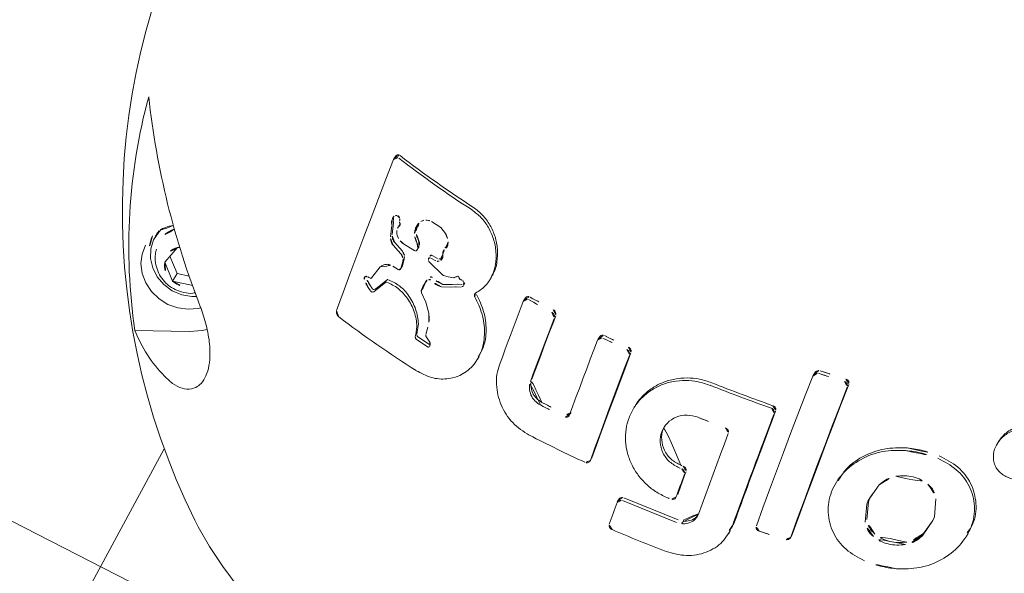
# Model space of a CAD drawing. Extents: x 5459245 to 5462690, y 5971016 to 5972523.
# Tile 114 of 198: x 5462453.373 to 5462453.514, y 5972212.2183 to 5972212.2976. Entities that reach past the tile are written whole.
import ezdxf

# ---------------------------------------------------------------- set-up
doc = ezdxf.new("R2010")
doc.units = 0
doc.layers.add('A_MAŁA ARCHITEKTURA', color=195, linetype='CONTINUOUS', lineweight=9)

# ---------------------------------------------------------------- blocks, each defined once
blk = doc.blocks.new('A$C43995eb0')
at = {"layer": 'A_MAŁA ARCHITEKTURA'}
blk.add_line((2397.12, 781.98), (2397.12, 1481.29), dxfattribs=at)
at = {"layer": 'A_MAŁA ARCHITEKTURA', "linetype": 'Continuous'}
for p, q in [((2336.78, 1130.02), (2336.35, 1130.05)), ((2322.57, 1127.95), (2322.99, 1127.92)), ((2334.01, 1123.69), (2336.41, 1124.66)), ((2336.41, 1124.66), (2336.99, 1124.72)), ((2336.99, 1124.72), (2339.69, 1124.35)), ((2337.4, 1124.64), (2339.26, 1124.38)), ((2341.18, 1116.23), (2338.8, 1115.26)), ((2341.6, 1116.2), (2339.22, 1115.23)), ((2338.64, 1115.16), (2335.93, 1115.54)), ((2338.21, 1115.2), (2337.38, 1115.31)), ((2338.8, 1115.26), (2338.21, 1115.2)), ((2339.22, 1115.23), (2338.64, 1115.16)), ((2338.04, 1109.93), (2338.47, 1109.9)), ((2348.47, 1107.67), (2347.98, 1107.7)), ((2325.85, 1099.99), (2326.28, 1099.96)), ((2350.36, 1099.53), (2351.55, 1099.41)), ((2351.99, 1099.53), (2351.56, 1099.56)), ((2353.52, 1092.16), (2354.25, 1083.83)), ((2353.95, 1092.13), (2354.67, 1083.8)), ((2354.68, 1083.27), (2355.17, 1083.24)), ((2341.75, 1079.26), (2342.17, 1079.23)), ((2351.81, 1077.09), (2351.32, 1077.13)), ((2335.33, 1070.2), (2335.76, 1070.17)), ((2335.23, 1058.21), (2335.65, 1058.17)), ((2346.16, 1056.1), (2345.74, 1056.13)), ((2335.14, 1052.5), (2334.72, 1052.53)), ((2336.86, 1048.42), (2336.94, 1048.48)), ((2337.59, 1049.26), (2337.83, 1048.67)), ((2337.85, 1048.61), (2337.83, 1048.67)), ((2338.23, 1048), (2337.85, 1048.61)), ((2338.01, 1049.23), (2338.25, 1048.64)), ((2338.27, 1048.58), (2338.25, 1048.64)), ((2338.66, 1047.97), (2338.27, 1048.58)), ((2346.59, 1048.15), (2347.03, 1048.9)), ((2347.34, 1049.03), (2347.13, 1047.06)), ((2347.76, 1049), (2347.55, 1047.03)), ((2337.26, 1047.76), (2337.51, 1047.01)), ((2337.63, 1046.33), (2337.51, 1047.01)), ((2338.23, 1048), (2338.79, 1046.82)), ((2338.66, 1047.97), (2339.21, 1046.79)), ((2342.19, 1045.82), (2343.39, 1046.9)), ((2346.33, 1047.91), (2345.22, 1047.68)), ((2345.45, 1046.26), (2346.53, 1046.65)), ((2345.87, 1046.23), (2346.96, 1046.62)), ((2346.85, 1046.74), (2346.53, 1046.65)), ((2347.27, 1046.7), (2346.96, 1046.62)), ((2337.62, 1046.2), (2336.83, 1043.6)), ((2341.27, 1044.65), (2342.19, 1045.82)), ((2331.7, 1042.84), (2332.13, 1043.83)), ((2333.55, 1044.87), (2333.76, 1044.78)), ((2335.41, 1045.02), (2335.65, 1044.88)), ((2335.84, 1044.43), (2335.82, 1043.59)), ((2336.26, 1044.4), (2336.24, 1043.55)), ((2339.7, 1044.43), (2340.12, 1044.4)), ((2331.51, 1041.28), (2331.7, 1042.84)), ((2335.51, 1041.3), (2335.69, 1041.3)), ((2335.69, 1041.3), (2336.11, 1041.27)), ((2335.94, 1041.27), (2336.11, 1041.27)), ((2336.33, 1041.03), (2336.2, 1039.17)), ((2337.73, 1040.1), (2338.09, 1040.23)), ((2338.09, 1040.23), (2339.09, 1040.44)), ((2338.16, 1040.07), (2338.51, 1040.2)), ((2338.51, 1040.2), (2339.52, 1040.41)), ((2339.09, 1040.44), (2339.52, 1040.41)), ((2339.72, 1039.23), (2339.79, 1040.14)), ((2335.82, 1038.15), (2335.49, 1037.76)), ((2337.22, 1039.49), (2336.62, 1037.94)), ((2337.64, 1039.46), (2337.04, 1037.91)), ((2343.48, 1038.67), (2341.86, 1039.39)), ((2343.9, 1038.64), (2342.29, 1039.36)), ((2343.48, 1038.67), (2343.82, 1038.49)), ((2343.82, 1038.49), (2343.96, 1038.33)), ((2343.9, 1038.64), (2344.24, 1038.46)), ((2344.24, 1038.46), (2344.38, 1038.3)), ((2333.91, 1037.44), (2334.05, 1037.4)), ((2334.1, 1037.48), (2334.48, 1037.36)), ((2335.74, 1037.08), (2334.18, 1036.48)), ((2336.16, 1037.05), (2334.6, 1036.45)), ((2335.49, 1037.76), (2335.37, 1037.65)), ((2342.57, 1037.31), (2340.65, 1037.69)), ((2342.72, 1036.75), (2342.76, 1037.01)), ((2343.73, 1037.67), (2343.93, 1038.03)), ((2344.15, 1037.64), (2344.35, 1038)), ((2333.84, 1036.1), (2333.54, 1036.09)), ((2325.57, 1032.41), (2325.99, 1032.38)), ((2377.94, 1021.99), (2493.56, 1019.38)), ((2364.75, 1010.53), (2361.32, 1017.58)), ((2356.01, 1012.12), (2355.25, 1014.97)), ((2354.74, 1012.22), (2354.28, 1013.96)), ((2352.98, 1010.15), (2354.74, 1012.22)), ((2354.09, 1009.87), (2356.01, 1012.12)), ((2354.74, 1012.22), (2356.01, 1012.12)), ((2351.38, 1010.55), (2351.14, 1010.82)), ((2351.27, 1010.94), (2351.38, 1010.55)), ((2351.38, 1010.55), (2354.09, 1009.87)), ((2350.65, 1007.16), (2350.17, 1007.3)), ((2350.84, 1007.07), (2350.45, 1007.11)), ((2350.84, 1007.07), (2351.47, 1007.02))]:
    blk.add_line(p, q, dxfattribs=at)
at = {"layer": 'A_MAŁA ARCHITEKTURA', "linetype": 'Continuous', "flags": 128}
for points in [[(2390.75, 1040.45), (2389.15, 1037.15), (2387.45, 1034.13), (2385.68, 1031.39), (2385.06, 1030.53)], [(2347.94, 1107.7), (2345.22, 1107.36), (2342.45, 1107.03), (2339.64, 1106.7), (2336.8, 1106.37), (2333.93, 1106.05), (2331.02, 1105.73), (2328.09, 1105.42), (2325.13, 1105.11)], [(2348.37, 1107.67), (2345.64, 1107.33), (2342.87, 1107), (2340.07, 1106.67), (2337.22, 1106.34), (2334.35, 1106.02), (2331.44, 1105.7), (2328.51, 1105.39), (2325.55, 1105.08)], [(2326.39, 1099.96), (2329.35, 1100.27), (2332.28, 1100.59), (2335.18, 1100.9), (2338.05, 1101.23), (2340.89, 1101.55), (2343.7, 1101.88), (2346.47, 1102.21), (2349.19, 1102.55)], [(2339.22, 1092.94), (2340.78, 1093.12), (2342.34, 1093.3), (2343.88, 1093.48), (2345.41, 1093.66), (2346.94, 1093.84), (2348.45, 1094.03), (2349.94, 1094.21), (2351.43, 1094.4)], [(2350.28, 1090.46), (2349.86, 1090.41), (2349.43, 1090.36), (2349.01, 1090.31), (2348.58, 1090.25), (2348.15, 1090.2), (2347.72, 1090.15), (2347.29, 1090.1), (2346.85, 1090.04)], [(2350.71, 1090.43), (2350.28, 1090.38), (2349.85, 1090.33), (2349.43, 1090.28), (2349, 1090.22), (2348.57, 1090.17), (2348.14, 1090.12), (2347.71, 1090.07), (2347.27, 1090.01)], [(2355.27, 1083.24), (2355.68, 1083.29), (2356.1, 1083.35), (2356.51, 1083.4), (2356.92, 1083.45), (2357.34, 1083.51), (2357.75, 1083.56), (2358.15, 1083.62), (2358.56, 1083.67)], [(2351.22, 1077.13), (2349.3, 1076.89), (2347.35, 1076.65), (2345.39, 1076.42), (2343.4, 1076.18), (2341.4, 1075.95), (2339.38, 1075.72), (2337.34, 1075.5), (2335.29, 1075.27)], [(2351.65, 1077.1), (2349.72, 1076.86), (2347.77, 1076.62), (2345.81, 1076.39), (2343.82, 1076.15), (2341.82, 1075.92), (2339.8, 1075.69), (2337.76, 1075.46), (2335.71, 1075.24)], [(2335.86, 1070.17), (2337.31, 1070.33), (2338.75, 1070.49), (2340.18, 1070.65), (2341.6, 1070.81), (2343.02, 1070.98), (2344.43, 1071.14), (2345.82, 1071.3), (2347.21, 1071.47)], [(2345.07, 1064.34), (2343.89, 1064.2), (2342.7, 1064.07), (2341.51, 1063.93), (2340.31, 1063.79), (2339.11, 1063.66), (2337.9, 1063.52), (2336.68, 1063.39), (2335.46, 1063.25)], [(2345.49, 1064.31), (2344.31, 1064.17), (2343.12, 1064.03), (2341.93, 1063.9), (2340.73, 1063.76), (2339.53, 1063.62), (2338.32, 1063.49), (2337.1, 1063.35), (2335.88, 1063.22)], [(2335.76, 1058.18), (2336.98, 1058.31), (2338.19, 1058.44), (2339.4, 1058.58), (2340.61, 1058.71), (2341.81, 1058.85), (2343, 1058.99), (2344.19, 1059.13), (2345.37, 1059.26)], [(2326.1, 1032.38), (2329.08, 1032.69), (2332.04, 1033), (2334.97, 1033.31), (2337.87, 1033.63), (2340.73, 1033.96), (2343.55, 1034.29), (2346.32, 1034.62), (2349.05, 1034.96)], [(2361.32, 1017.58), (2360.38, 1019.13), (2359.94, 1019.68)], [(2357.57, 1017.44), (2357.81, 1017.16), (2358.59, 1015.93), (2359.09, 1014.53), (2359.28, 1013.04), (2359.15, 1011.54), (2358.71, 1010.1), (2357.99, 1008.81), (2357.01, 1007.74), (2355.84, 1006.93), (2354.54, 1006.45), (2353.18, 1006.3)], [(2356.4, 1016.19), (2356.72, 1015.57), (2357.15, 1014.17), (2357.25, 1012.7), (2357.02, 1011.24), (2356.46, 1009.89), (2355.62, 1008.72), (2354.55, 1007.82), (2353.31, 1007.24), (2351.98, 1007.01), (2350.65, 1007.16)]]:
    blk.add_lwpolyline(points, dxfattribs=at)
at = {"layer": 'A_MAŁA ARCHITEKTURA', "linetype": 'Continuous'}
for centre, radius, start, end in [((2304.78, 1090.16), 100, 34.0122, 85.7556), ((2115.33, 1067.29), 237.08, 8.7276, 9.667), ((2096.11, 1065.06), 231.86, 8.8104, 9.7713), ((2096.53, 1065.02), 231.86, 8.8104, 9.7713), ((2097.27, 1065.11), 237.62, 5.4111, 7.6692), ((2097.69, 1065.08), 237.62, 5.4111, 7.6692), ((2101.49, 1065.54), 238.7, 5.4076, 6.4217), ((2123.54, 1068.16), 236.08, 3.9385, 5.9679), ((2108.37, 1066.44), 239.07, 5.4054, 5.4973), ((2108.79, 1066.4), 239.07, 5.4054, 5.4973), ((2113.62, 1066.99), 238.81, 5.4059, 5.4979), ((2129.01, 1067.78), 223.4, 359.9732, 2.2456), ((2110.16, 1065.89), 224.7, 1.2444, 2.2137), ((2110.59, 1065.86), 224.7, 1.2444, 2.2137), ((2127.26, 1067.26), 220.15, 359.9703, 0.9575), ((2127.68, 1067.23), 220.15, 359.9703, 0.9575), ((2128.84, 1065.91), 206.02, 358.015, 359.0676), ((2129.26, 1065.88), 206.02, 358.015, 359.0676), ((2191.38, 1064), 160.86, 349.8501, 354.663), ((2173.73, 1061.32), 154.05, 349.3944, 354.184), ((2174.15, 1061.29), 154.05, 349.3944, 354.184), ((2304.78, 1090.16), 100, 265.7556, 323.3984), ((2269.87, 1094.83), 116.95, 303.2693, 318.546), ((2349.7, 1023.76), 20.04, 318.6934, 341.0927), ((2352.85, 1012.85), 3.25, 347.059, 41.4983), ((2353.04, 1012.71), 3.03, 290.233, 348.8598), ((2317.21, 1077.09), 81.79, 281.865, 305.5347), ((2353.26, 1012.32), 2.58, 223.1955, 288.6237), ((2353.37, 1011.93), 5.63, 216.1206, 268.0076), ((2352.07, 1012.09), 4.24, 227.4409, 282.1653), ((2351.11, 1012.2), 5.62, 274.3669, 313.4287)]:
    blk.add_arc(centre, radius, start, end, dxfattribs=at)
for points, knots in [([(2322.57, 1127.95), (2322.31, 1127.98), (2321.49, 1128.09), (2320.2, 1128.72), (2318.96, 1129.86), (2318.14, 1131.27), (2317.83, 1132.81), (2318.07, 1134.07), (2318.6, 1134.93), (2319.16, 1135.46), (2319.86, 1135.84), (2320.65, 1136.04), (2321.22, 1136.09), (2321.51, 1136.04), (2321.52, 1136.04)], [0, 0, 0, 0, 0.059331, 0.18452, 0.309654, 0.434604, 0.559261, 0.683714, 0.746188, 0.809031, 0.871625, 0.934498, 0.997499, 1, 1, 1, 1]), ([(2325.34, 1128.52), (2325.11, 1128.38), (2324.67, 1128.11), (2323.87, 1127.92), (2323.04, 1127.88), (2321.93, 1128.07), (2320.63, 1128.68), (2319.39, 1129.82), (2318.56, 1131.24), (2318.25, 1132.78), (2318.49, 1134.04), (2319.02, 1134.89), (2319.58, 1135.43), (2320.28, 1135.81), (2321.07, 1136.02), (2321.9, 1136.04), (2323.02, 1135.86), (2324.33, 1135.26), (2325.58, 1134.12), (2326.4, 1132.7), (2326.67, 1131.41), (2326.57, 1130.39), (2326.32, 1129.67), (2325.93, 1129.02), (2325.53, 1128.68), (2325.34, 1128.52)], [0, 0, 0, 0, 0.031344, 0.062532, 0.093803, 0.125143, 0.18746, 0.250059, 0.312384, 0.374662, 0.436777, 0.468112, 0.499312, 0.530623, 0.561946, 0.593296, 0.62481, 0.687375, 0.749906, 0.812436, 0.874735, 0.906014, 0.937359, 0.968627, 1, 1, 1, 1]), ([(2328.31, 1121.31), (2328.32, 1122.37), (2328.33, 1124.47), (2329.67, 1127.26), (2331.9, 1129.24), (2334.32, 1130.19), (2335.86, 1129.97), (2336.34, 1129.9)], [0, 0, 0, 0, 0.224321, 0.448331, 0.672353, 0.896608, 1, 1, 1, 1]), ([(2328.73, 1121.28), (2328.74, 1122.34), (2328.76, 1124.44), (2330.09, 1127.22), (2332.32, 1129.25), (2335.27, 1130.21), (2338.49, 1129.91), (2341.5, 1128.5), (2344.02, 1126.2), (2345.02, 1124.23), (2345.52, 1123.24)], [0, 0, 0, 0, 0.125047, 0.249774, 0.37459, 0.499526, 0.624535, 0.74948, 0.874322, 1, 1, 1, 1]), ([(2339.26, 1124.38), (2339.68, 1124.21), (2340.52, 1123.87), (2341.12, 1123.16), (2341.42, 1122.81)], [0, 0, 0, 0, 0.499852, 1, 1, 1, 1]), ([(2339.69, 1124.35), (2340.1, 1124.18), (2340.94, 1123.83), (2341.54, 1123.13), (2341.84, 1122.78)], [0, 0, 0, 0, 0.499852, 1, 1, 1, 1]), ([(2332.68, 1121.72), (2332.8, 1122.12), (2333.05, 1122.92), (2333.69, 1123.43), (2334.01, 1123.69)], [0, 0, 0, 0, 0.500147, 1, 1, 1, 1]), ([(2341.42, 1122.81), (2341.65, 1122.46), (2342.1, 1121.76), (2342.49, 1120.58), (2342.67, 1119.37), (2342.56, 1118.59), (2342.5, 1118.21)], [0, 0, 0, 0, 0.250886, 0.500258, 0.750421, 1, 1, 1, 1]), ([(2341.84, 1122.78), (2342.07, 1122.43), (2342.53, 1121.73), (2342.92, 1120.55), (2343.09, 1119.34), (2342.98, 1118.56), (2342.92, 1118.17)], [0, 0, 0, 0, 0.250886, 0.500258, 0.750421, 1, 1, 1, 1]), ([(2345.52, 1123.24), (2345.79, 1122.48), (2346.33, 1120.97), (2346.51, 1119.41), (2346.6, 1118.63)], [0, 0, 0, 0, 0.5, 1, 1, 1, 1]), ([(2333.76, 1117.11), (2333.53, 1117.46), (2333.08, 1118.16), (2332.69, 1119.34), (2332.51, 1120.55), (2332.62, 1121.33), (2332.68, 1121.72)], [0, 0, 0, 0, 0.250882, 0.500254, 0.750417, 1, 1, 1, 1]), ([(2329.4, 1116.71), (2329.13, 1117.46), (2328.6, 1118.98), (2328.41, 1120.54), (2328.31, 1121.31)], [0, 0, 0, 0, 0.4998, 1, 1, 1, 1]), ([(2329.82, 1116.67), (2329.55, 1117.43), (2329.02, 1118.95), (2328.83, 1120.51), (2328.73, 1121.28)], [0, 0, 0, 0, 0.5, 1, 1, 1, 1]), ([(2346.6, 1118.63), (2346.58, 1117.57), (2346.54, 1115.46), (2345.16, 1112.68), (2342.91, 1110.66), (2339.96, 1109.71), (2336.77, 1110.01), (2333.79, 1111.41), (2331.3, 1113.71), (2330.31, 1115.68), (2329.82, 1116.67)], [0, 0, 0, 0, 0.125016, 0.249824, 0.374684, 0.499623, 0.624623, 0.749538, 0.874347, 1, 1, 1, 1]), ([(2342.5, 1118.21), (2342.38, 1117.8), (2342.13, 1117), (2341.49, 1116.49), (2341.18, 1116.23)], [0, 0, 0, 0, 0.500457, 1, 1, 1, 1]), ([(2342.92, 1118.17), (2342.8, 1117.77), (2342.55, 1116.97), (2341.91, 1116.46), (2341.6, 1116.2)], [0, 0, 0, 0, 0.500457, 1, 1, 1, 1]), ([(2338.06, 1110.08), (2337.5, 1110.1), (2335.89, 1110.15), (2333.37, 1111.47), (2330.87, 1113.73), (2329.89, 1115.71), (2329.4, 1116.71)], [0, 0, 0, 0, 0.151627, 0.4339409, 0.716017, 1, 1, 1, 1]), ([(2335.93, 1115.54), (2335.51, 1115.71), (2334.67, 1116.05), (2334.06, 1116.76), (2333.76, 1117.11)], [0, 0, 0, 0, 0.499568, 1, 1, 1, 1]), ([(2348.37, 1107.67), (2348.4, 1107.67), (2348.48, 1107.67), (2348.63, 1107.64), (2348.81, 1107.54), (2348.97, 1107.34), (2349.02, 1107.18), (2349.04, 1107.1)], [0, 0, 0, 0, 0.125404, 0.250614, 0.50014, 0.749775, 1, 1, 1, 1]), ([(2324.61, 1104.41), (2324.6, 1104.49), (2324.59, 1104.62), (2324.65, 1104.77), (2324.71, 1104.88), (2324.79, 1104.97), (2324.93, 1105.07), (2325.05, 1105.09), (2325.13, 1105.11)], [0, 0, 0, 0, 0.249135, 0.374521, 0.499557, 0.624613, 0.750157, 1, 1, 1, 1]), ([(2325.03, 1104.37), (2325.02, 1104.46), (2325.02, 1104.59), (2325.07, 1104.74), (2325.13, 1104.85), (2325.22, 1104.94), (2325.35, 1105.04), (2325.47, 1105.06), (2325.55, 1105.08)], [0, 0, 0, 0, 0.249137, 0.374523, 0.499561, 0.624866, 0.750155, 1, 1, 1, 1]), ([(2349.66, 1103.26), (2349.67, 1103.18), (2349.68, 1103.01), (2349.58, 1102.78), (2349.41, 1102.61), (2349.27, 1102.57), (2349.19, 1102.55)], [0, 0, 0, 0, 0.249767, 0.499596, 0.749427, 1, 1, 1, 1]), ([(2325.97, 1100), (2325.88, 1100), (2325.71, 1100), (2325.48, 1100.12), (2325.3, 1100.32), (2325.26, 1100.48), (2325.23, 1100.57)], [0, 0, 0, 0, 0.249732, 0.499623, 0.749453, 1, 1, 1, 1]), ([(2326.39, 1099.96), (2326.31, 1099.96), (2326.14, 1099.97), (2325.91, 1100.09), (2325.73, 1100.29), (2325.68, 1100.45), (2325.66, 1100.54)], [0, 0, 0, 0, 0.249732, 0.499623, 0.749453, 1, 1, 1, 1]), ([(2350.78, 1099.5), (2348.97, 1099.27), (2345.32, 1098.82), (2339.62, 1098.15), (2335.69, 1097.72), (2333.72, 1097.5)], [0, 0, 0, 0, 0.32968, 0.663009, 1, 1, 1, 1]), ([(2350.78, 1099.5), (2351.68, 1099.49), (2353.47, 1099.49), (2355.89, 1098.01), (2357.71, 1095.67), (2358.13, 1093.7), (2358.34, 1092.71)], [0, 0, 0, 0, 0.250055, 0.4998797, 0.7492098, 1, 1, 1, 1]), ([(2332.77, 1096.83), (2332.76, 1096.91), (2332.76, 1097.08), (2332.87, 1097.31), (2333.06, 1097.48), (2333.22, 1097.51), (2333.29, 1097.53)], [0, 0, 0, 0, 0.24974, 0.499545, 0.749445, 1, 1, 1, 1]), ([(2333.19, 1096.79), (2333.19, 1096.88), (2333.18, 1097.05), (2333.3, 1097.27), (2333.48, 1097.44), (2333.64, 1097.48), (2333.72, 1097.5)], [0, 0, 0, 0, 0.24974, 0.499545, 0.749445, 1, 1, 1, 1]), ([(2351.39, 1094.39), (2351.56, 1094.38), (2352.02, 1094.37), (2352.71, 1093.92), (2353.32, 1093.15), (2353.45, 1092.49), (2353.52, 1092.16)], [0, 0, 0, 0, 0.156954, 0.437746, 0.718334, 1, 1, 1, 1]), ([(2351.43, 1094.4), (2351.73, 1094.39), (2352.32, 1094.39), (2353.13, 1093.9), (2353.74, 1093.12), (2353.88, 1092.46), (2353.95, 1092.13)], [0, 0, 0, 0, 0.250626, 0.499785, 0.749162, 1, 1, 1, 1]), ([(2338.69, 1092.23), (2338.69, 1092.32), (2338.69, 1092.49), (2338.8, 1092.71), (2338.98, 1092.88), (2339.14, 1092.92), (2339.22, 1092.94)], [0, 0, 0, 0, 0.249727, 0.499548, 0.749433, 1, 1, 1, 1]), ([(2350.71, 1090.43), (2350.78, 1090.43), (2350.93, 1090.43), (2351.13, 1090.31), (2351.28, 1090.12), (2351.32, 1089.95), (2351.33, 1089.87)], [0, 0, 0, 0, 0.249729, 0.499554, 0.749429, 1, 1, 1, 1]), ([(2351.37, 1089.49), (2351.4, 1088.88), (2351.45, 1087.66), (2351.1, 1085.86), (2350.46, 1084.16), (2349.52, 1082.63), (2348.33, 1081.32), (2346.92, 1080.29), (2345.35, 1079.58), (2343.69, 1079.2), (2342, 1079.19), (2340.34, 1079.52), (2338.76, 1080.21), (2337.35, 1081.21), (2336.14, 1082.49), (2335.2, 1084.01), (2334.52, 1085.69), (2334.35, 1086.89), (2334.26, 1087.49)], [0, 0, 0, 0, 0.062657, 0.12507, 0.187617, 0.250021, 0.312492, 0.374914, 0.437338, 0.499807, 0.562212, 0.624753, 0.687165, 0.749808, 0.812515, 0.874884, 0.93726, 1, 1, 1, 1]), ([(2346.79, 1088.92), (2346.79, 1088.38), (2346.77, 1087.28), (2346.02, 1085.8), (2344.83, 1084.74), (2343.36, 1084.23), (2341.83, 1084.39), (2340.47, 1085.15), (2339.45, 1086.43), (2339.23, 1087.5), (2339.12, 1088.03)], [0, 0, 0, 0, 0.125363, 0.250002, 0.37487, 0.499739, 0.624391, 0.749729, 0.874846, 1, 1, 1, 1]), ([(2346.37, 1088.96), (2346.37, 1088.41), (2346.35, 1087.31), (2345.6, 1085.82), (2344.41, 1084.79), (2343.21, 1084.29), (2342.49, 1084.4), (2342.27, 1084.44)], [0, 0, 0, 0, 0.2253375, 0.4504961, 0.6754993, 0.9004707, 1, 1, 1, 1]), ([(2346.34, 1089.34), (2346.34, 1089.42), (2346.34, 1089.59), (2346.45, 1089.82), (2346.63, 1089.99), (2346.78, 1090.03), (2346.85, 1090.04)], [0, 0, 0, 0, 0.249727, 0.499554, 0.749429, 1, 1, 1, 1]), ([(2346.76, 1089.31), (2346.76, 1089.39), (2346.76, 1089.56), (2346.87, 1089.79), (2347.05, 1089.96), (2347.2, 1089.99), (2347.27, 1090.01)], [0, 0, 0, 0, 0.249727, 0.499554, 0.749429, 1, 1, 1, 1]), ([(2341.75, 1079.28), (2341.69, 1079.28), (2341.08, 1079.27), (2339.91, 1079.58), (2338.34, 1080.23), (2336.93, 1081.24), (2335.72, 1082.52), (2334.78, 1084.03), (2334.1, 1085.72), (2333.92, 1086.92), (2333.83, 1087.52)], [0, 0, 0, 0, 0.0144649, 0.1547791, 0.2958335, 0.4364313, 0.5770994, 0.7180949, 0.858419, 1, 1, 1, 1]), ([(2354.84, 1083.27), (2354.77, 1083.27), (2354.63, 1083.27), (2354.43, 1083.39), (2354.29, 1083.59), (2354.26, 1083.75), (2354.25, 1083.83)], [0, 0, 0, 0, 0.249732, 0.499563, 0.749427, 1, 1, 1, 1]), ([(2355.27, 1083.24), (2355.19, 1083.24), (2355.05, 1083.24), (2354.85, 1083.36), (2354.71, 1083.55), (2354.68, 1083.72), (2354.67, 1083.8)], [0, 0, 0, 0, 0.249732, 0.499563, 0.749427, 1, 1, 1, 1]), ([(2359.06, 1084.38), (2359.06, 1084.29), (2359.06, 1084.12), (2358.94, 1083.9), (2358.77, 1083.73), (2358.63, 1083.69), (2358.56, 1083.67)], [0, 0, 0, 0, 0.249706, 0.499533, 0.749438, 1, 1, 1, 1]), ([(2351.65, 1077.1), (2351.72, 1077.1), (2351.87, 1077.09), (2352.06, 1076.97), (2352.2, 1076.78), (2352.23, 1076.61), (2352.24, 1076.53)], [0, 0, 0, 0, 0.249698, 0.499539, 0.74943, 1, 1, 1, 1]), ([(2334.7, 1074.57), (2334.7, 1074.65), (2334.72, 1074.82), (2334.85, 1075.05), (2335.05, 1075.21), (2335.21, 1075.25), (2335.29, 1075.27)], [0, 0, 0, 0, 0.249697, 0.499554, 0.749427, 1, 1, 1, 1]), ([(2335.12, 1074.54), (2335.13, 1074.62), (2335.14, 1074.79), (2335.27, 1075.01), (2335.47, 1075.18), (2335.63, 1075.22), (2335.71, 1075.24)], [0, 0, 0, 0, 0.249697, 0.499554, 0.749427, 1, 1, 1, 1]), ([(2335.44, 1070.2), (2335.36, 1070.2), (2335.24, 1070.2), (2335.1, 1070.27), (2334.97, 1070.36), (2334.85, 1070.53), (2334.82, 1070.69), (2334.81, 1070.77)], [0, 0, 0, 0, 0.249434, 0.374986, 0.500178, 0.749768, 1, 1, 1, 1]), ([(2335.86, 1070.17), (2335.78, 1070.17), (2335.66, 1070.17), (2335.52, 1070.24), (2335.39, 1070.33), (2335.27, 1070.49), (2335.25, 1070.66), (2335.24, 1070.74)], [0, 0, 0, 0, 0.249434, 0.374986, 0.500178, 0.749768, 1, 1, 1, 1]), ([(2346.79, 1071.5), (2346.83, 1071.5), (2346.91, 1071.51), (2347.05, 1071.47), (2347.22, 1071.38), (2347.35, 1071.18), (2347.37, 1071.02), (2347.38, 1070.94)], [0, 0, 0, 0, 0.125396, 0.250607, 0.500138, 0.749752, 1, 1, 1, 1]), ([(2347.21, 1071.47), (2347.25, 1071.47), (2347.33, 1071.48), (2347.48, 1071.44), (2347.64, 1071.35), (2347.77, 1071.15), (2347.79, 1070.99), (2347.8, 1070.91)], [0, 0, 0, 0, 0.125396, 0.250607, 0.500138, 0.749752, 1, 1, 1, 1]), ([(2347.41, 1067.14), (2347.38, 1066.81), (2347.31, 1066.15), (2346.78, 1065.25), (2346.13, 1064.7), (2345.53, 1064.43), (2345.22, 1064.37), (2345.07, 1064.34)], [0, 0, 0, 0, 0.24974, 0.499294, 0.748578, 0.87385, 1, 1, 1, 1]), ([(2352.41, 1067.67), (2352.31, 1066.68), (2352.1, 1064.69), (2350.49, 1061.98), (2348.55, 1060.35), (2346.77, 1059.52), (2345.83, 1059.35), (2345.37, 1059.26)], [0, 0, 0, 0, 0.249793, 0.499376, 0.748511, 0.873967, 1, 1, 1, 1]), ([(2347.83, 1067.11), (2347.8, 1066.78), (2347.73, 1066.12), (2347.2, 1065.21), (2346.55, 1064.67), (2345.96, 1064.4), (2345.64, 1064.34), (2345.49, 1064.31)], [0, 0, 0, 0, 0.250366, 0.499308, 0.748473, 0.873948, 1, 1, 1, 1]), ([(2334.84, 1062.55), (2334.85, 1062.64), (2334.87, 1062.8), (2335.01, 1063.03), (2335.22, 1063.2), (2335.38, 1063.23), (2335.46, 1063.25)], [0, 0, 0, 0, 0.249782, 0.499668, 0.749468, 1, 1, 1, 1]), ([(2335.26, 1062.52), (2335.27, 1062.61), (2335.29, 1062.77), (2335.43, 1063), (2335.64, 1063.16), (2335.8, 1063.2), (2335.88, 1063.22)], [0, 0, 0, 0, 0.249782, 0.499668, 0.749468, 1, 1, 1, 1]), ([(2335.33, 1058.21), (2335.29, 1058.21), (2335.21, 1058.2), (2335.1, 1058.23), (2334.99, 1058.27), (2334.9, 1058.34), (2334.83, 1058.43), (2334.75, 1058.57), (2334.75, 1058.69), (2334.74, 1058.77)], [0, 0, 0, 0, 0.125126, 0.250028, 0.375078, 0.500238, 0.624777, 0.750558, 1, 1, 1, 1]), ([(2335.76, 1058.18), (2335.72, 1058.17), (2335.63, 1058.17), (2335.52, 1058.2), (2335.41, 1058.24), (2335.32, 1058.31), (2335.25, 1058.4), (2335.18, 1058.54), (2335.17, 1058.66), (2335.16, 1058.74)], [0, 0, 0, 0, 0.12513, 0.250034, 0.375272, 0.500235, 0.625314, 0.750552, 1, 1, 1, 1]), ([(2337.89, 1051.73), (2338.42, 1052.44), (2339.49, 1053.87), (2341.73, 1055.38), (2343.93, 1056.18), (2345.23, 1056.07), (2345.74, 1056.03)], [0, 0, 0, 0, 0.274687, 0.548981, 0.823551, 1, 1, 1, 1]), ([(2338.31, 1051.7), (2338.85, 1052.41), (2339.92, 1053.83), (2342.16, 1055.37), (2344.63, 1056.18), (2347.08, 1056.13), (2349.18, 1055.19), (2350.7, 1053.56), (2351.58, 1051.44), (2351.56, 1049.84), (2351.55, 1049.04)], [0, 0, 0, 0, 0.1251705, 0.2496415, 0.3744423, 0.4992766, 0.6240935, 0.7494389, 0.8746064, 1, 1, 1, 1]), ([(2326.99, 1045.71), (2327.09, 1046.27), (2327.29, 1047.38), (2328.11, 1048.97), (2329.25, 1050.39), (2330.72, 1051.55), (2332.4, 1052.3), (2333.8, 1052.63), (2334.54, 1052.5), (2334.71, 1052.47)], [0, 0, 0, 0, 0.158418, 0.317255, 0.475963, 0.63399, 0.792452, 0.951068, 1, 1, 1, 1]), ([(2327.41, 1045.68), (2327.51, 1046.24), (2327.71, 1047.35), (2328.53, 1048.94), (2329.68, 1050.36), (2331.14, 1051.51), (2332.83, 1052.29), (2334.62, 1052.6), (2336.37, 1052.39), (2337.3, 1051.83), (2337.77, 1051.55)], [0, 0, 0, 0, 0.125461, 0.250067, 0.374697, 0.499707, 0.62502, 0.749558, 0.874271, 1, 1, 1, 1]), ([(2338.31, 1051.7), (2338.28, 1051.65), (2338.23, 1051.59), (2338.13, 1051.53), (2338.06, 1051.5), (2337.98, 1051.49), (2337.9, 1051.49), (2337.83, 1051.51), (2337.79, 1051.53), (2337.77, 1051.55)], [0, 0, 0, 0, 0.24899, 0.37424, 0.499084, 0.624248, 0.749403, 0.874532, 1, 1, 1, 1]), ([(2337.14, 1049.31), (2337.17, 1049.35), (2337.23, 1049.43), (2337.37, 1049.51), (2337.52, 1049.55), (2337.61, 1049.53), (2337.65, 1049.52)], [0, 0, 0, 0, 0.250231, 0.50008, 0.74975, 1, 1, 1, 1]), ([(2337.23, 1049.55), (2337.3, 1049.51), (2337.45, 1049.44), (2337.54, 1049.32), (2337.59, 1049.26)], [0, 0, 0, 0, 0.499055, 1, 1, 1, 1]), ([(2337.65, 1049.52), (2337.73, 1049.48), (2337.87, 1049.41), (2337.97, 1049.29), (2338.01, 1049.23)], [0, 0, 0, 0, 0.499055, 1, 1, 1, 1]), ([(2336.81, 1048.17), (2336.8, 1048.19), (2336.78, 1048.22), (2336.79, 1048.29), (2336.81, 1048.36), (2336.84, 1048.4), (2336.86, 1048.42)], [0, 0, 0, 0, 0.249704, 0.499786, 0.749767, 1, 1, 1, 1]), ([(2337.16, 1047.85), (2337.09, 1047.9), (2336.95, 1047.98), (2336.86, 1048.1), (2336.81, 1048.17)], [0, 0, 0, 0, 0.499112, 1, 1, 1, 1]), ([(2337.05, 1048.72), (2337.05, 1048.7), (2337.06, 1048.66), (2337.04, 1048.59), (2337, 1048.53), (2336.96, 1048.5), (2336.94, 1048.48)], [0, 0, 0, 0, 0.249915, 0.500042, 0.749993, 1, 1, 1, 1]), ([(2337.05, 1048.72), (2337.04, 1048.78), (2337.01, 1048.9), (2337.03, 1049.03), (2337.04, 1049.09)], [0, 0, 0, 0, 0.499186, 1, 1, 1, 1]), ([(2337.04, 1049.09), (2337.05, 1049.13), (2337.07, 1049.21), (2337.12, 1049.28), (2337.14, 1049.31)], [0, 0, 0, 0, 0.4994, 1, 1, 1, 1]), ([(2346.59, 1048.15), (2346.58, 1048.12), (2346.55, 1048.07), (2346.49, 1048), (2346.41, 1047.94), (2346.36, 1047.92), (2346.33, 1047.91)], [0, 0, 0, 0, 0.250267, 0.500046, 0.749598, 1, 1, 1, 1]), ([(2347.03, 1048.9), (2347.05, 1048.93), (2347.1, 1048.99), (2347.19, 1049.06), (2347.29, 1049.11), (2347.36, 1049.13), (2347.4, 1049.14)], [0, 0, 0, 0, 0.249907, 0.499238, 0.749138, 1, 1, 1, 1]), ([(2347.26, 1049.14), (2347.27, 1049.14), (2347.29, 1049.13), (2347.32, 1049.1), (2347.33, 1049.07), (2347.33, 1049.04), (2347.34, 1049.03)], [0, 0, 0, 0, 0.247175, 0.499606, 0.748246, 1, 1, 1, 1]), ([(2347.4, 1049.14), (2347.45, 1049.15), (2347.55, 1049.16), (2347.64, 1049.13), (2347.69, 1049.11)], [0, 0, 0, 0, 0.499114, 1, 1, 1, 1]), ([(2347.69, 1049.11), (2347.7, 1049.11), (2347.72, 1049.1), (2347.74, 1049.07), (2347.75, 1049.04), (2347.76, 1049.01), (2347.76, 1049)], [0, 0, 0, 0, 0.247175, 0.499606, 0.748246, 1, 1, 1, 1]), ([(2337.16, 1047.85), (2337.18, 1047.84), (2337.22, 1047.82), (2337.25, 1047.78), (2337.26, 1047.76)], [0, 0, 0, 0, 0.499009, 1, 1, 1, 1]), ([(2338.79, 1046.82), (2338.83, 1046.53), (2338.9, 1045.96), (2338.71, 1045.37), (2338.62, 1045.08)], [0, 0, 0, 0, 0.499787, 1, 1, 1, 1]), ([(2339.21, 1046.79), (2339.25, 1046.5), (2339.32, 1045.93), (2339.14, 1045.34), (2339.04, 1045.05)], [0, 0, 0, 0, 0.499787, 1, 1, 1, 1]), ([(2343.39, 1046.9), (2343.68, 1047.08), (2344.27, 1047.44), (2344.9, 1047.6), (2345.22, 1047.68)], [0, 0, 0, 0, 0.500155, 1, 1, 1, 1]), ([(2347.13, 1047.06), (2347.12, 1047.02), (2347.1, 1046.96), (2347.03, 1046.86), (2346.95, 1046.78), (2346.88, 1046.75), (2346.85, 1046.74)], [0, 0, 0, 0, 0.25021, 0.499986, 0.749492, 1, 1, 1, 1]), ([(2347.55, 1047.03), (2347.54, 1046.99), (2347.52, 1046.92), (2347.45, 1046.83), (2347.37, 1046.75), (2347.3, 1046.72), (2347.27, 1046.7)], [0, 0, 0, 0, 0.2502101, 0.4999859, 0.7494916, 1, 1, 1, 1]), ([(2337.63, 1046.33), (2337.63, 1046.31), (2337.63, 1046.27), (2337.63, 1046.22), (2337.62, 1046.2)], [0, 0, 0, 0, 0.499341, 1, 1, 1, 1]), ([(2341.75, 1039.56), (2341.73, 1040.16), (2341.7, 1041.37), (2342.42, 1043.28), (2343.46, 1044.73), (2344.53, 1045.71), (2345.14, 1046.08), (2345.45, 1046.26)], [0, 0, 0, 0, 0.249692, 0.499296, 0.748632, 0.874477, 1, 1, 1, 1]), ([(2342.17, 1039.53), (2342.15, 1040.13), (2342.13, 1041.34), (2342.84, 1043.25), (2343.88, 1044.7), (2344.95, 1045.68), (2345.56, 1046.05), (2345.87, 1046.23)], [0, 0, 0, 0, 0.249692, 0.499296, 0.748632, 0.874477, 1, 1, 1, 1]), ([(2332.13, 1043.83), (2332.25, 1044), (2332.48, 1044.33), (2332.84, 1044.57), (2333.01, 1044.69)], [0, 0, 0, 0, 0.500364, 1, 1, 1, 1]), ([(2333.01, 1044.69), (2333.11, 1044.74), (2333.3, 1044.84), (2333.62, 1044.89), (2333.93, 1044.87), (2334.1, 1044.79), (2334.18, 1044.75)], [0, 0, 0, 0, 0.250187, 0.499858, 0.749375, 1, 1, 1, 1]), ([(2334.01, 1044.72), (2333.98, 1044.71), (2333.89, 1044.71), (2333.82, 1044.75), (2333.76, 1044.78)], [0, 0, 0, 0, 0.265362, 1, 1, 1, 1]), ([(2334.93, 1044.83), (2334.87, 1044.8), (2334.75, 1044.72), (2334.55, 1044.67), (2334.35, 1044.67), (2334.24, 1044.73), (2334.18, 1044.75)], [0, 0, 0, 0, 0.250115, 0.499774, 0.749302, 1, 1, 1, 1]), ([(2334.93, 1044.83), (2335.02, 1044.89), (2335.21, 1045.01), (2335.53, 1045.06), (2335.84, 1045.02), (2335.99, 1044.9), (2336.07, 1044.84)], [0, 0, 0, 0, 0.250085, 0.499686, 0.749377, 1, 1, 1, 1]), ([(2335.65, 1044.88), (2335.7, 1044.81), (2335.8, 1044.68), (2335.83, 1044.51), (2335.84, 1044.43)], [0, 0, 0, 0, 0.499238, 1, 1, 1, 1]), ([(2336.07, 1044.84), (2336.12, 1044.78), (2336.22, 1044.65), (2336.25, 1044.48), (2336.26, 1044.4)], [0, 0, 0, 0, 0.499238, 1, 1, 1, 1]), ([(2338.7, 1044.74), (2338.68, 1044.76), (2338.63, 1044.8), (2338.6, 1044.88), (2338.59, 1044.98), (2338.61, 1045.05), (2338.62, 1045.08)], [0, 0, 0, 0, 0.249536, 0.499529, 0.749625, 1, 1, 1, 1]), ([(2339.7, 1044.45), (2339.67, 1044.44), (2339.3, 1044.41), (2338.99, 1044.58), (2338.7, 1044.74)], [0, 0, 0, 0, 0.08206, 1, 1, 1, 1]), ([(2339.13, 1044.71), (2339.1, 1044.73), (2339.05, 1044.76), (2339.02, 1044.85), (2339.01, 1044.95), (2339.03, 1045.02), (2339.04, 1045.05)], [0, 0, 0, 0, 0.249536, 0.499529, 0.749625, 1, 1, 1, 1]), ([(2341.05, 1044.49), (2340.7, 1044.43), (2340, 1044.31), (2339.42, 1044.57), (2339.13, 1044.71)], [0, 0, 0, 0, 0.499956, 1, 1, 1, 1]), ([(2341.27, 1044.65), (2341.24, 1044.61), (2341.19, 1044.56), (2341.12, 1044.52), (2341.07, 1044.5), (2341.05, 1044.49)], [0, 0, 0, 0, 0.498291, 0.7518157, 1, 1, 1, 1]), ([(2335.87, 1043.38), (2335.85, 1043.41), (2335.82, 1043.47), (2335.82, 1043.55), (2335.82, 1043.59)], [0, 0, 0, 0, 0.49981, 1, 1, 1, 1]), ([(2336.06, 1043.34), (2336.04, 1043.33), (2336, 1043.32), (2335.95, 1043.33), (2335.91, 1043.35), (2335.88, 1043.37), (2335.87, 1043.38)], [0, 0, 0, 0, 0.249916, 0.499571, 0.749239, 1, 1, 1, 1]), ([(2336.29, 1043.35), (2336.28, 1043.38), (2336.24, 1043.44), (2336.24, 1043.52), (2336.24, 1043.55)], [0, 0, 0, 0, 0.49981, 1, 1, 1, 1]), ([(2336.48, 1043.3), (2336.46, 1043.3), (2336.43, 1043.29), (2336.37, 1043.3), (2336.33, 1043.32), (2336.31, 1043.34), (2336.29, 1043.35)], [0, 0, 0, 0, 0.249916, 0.499571, 0.749239, 1, 1, 1, 1]), ([(2336.7, 1043.42), (2336.67, 1043.4), (2336.6, 1043.35), (2336.52, 1043.32), (2336.48, 1043.3)], [0, 0, 0, 0, 0.49926, 1, 1, 1, 1]), ([(2336.83, 1043.6), (2336.81, 1043.57), (2336.78, 1043.5), (2336.73, 1043.45), (2336.7, 1043.42)], [0, 0, 0, 0, 0.499517, 1, 1, 1, 1]), ([(2331.7, 1040.44), (2331.64, 1040.57), (2331.53, 1040.83), (2331.52, 1041.13), (2331.51, 1041.28)], [0, 0, 0, 0, 0.499874, 1, 1, 1, 1]), ([(2334.72, 1040.8), (2334.77, 1040.86), (2334.86, 1040.99), (2335.05, 1041.15), (2335.28, 1041.27), (2335.43, 1041.29), (2335.51, 1041.3)], [0, 0, 0, 0, 0.250378, 0.500159, 0.749597, 1, 1, 1, 1]), ([(2335.14, 1040.76), (2335.19, 1040.83), (2335.28, 1040.96), (2335.47, 1041.12), (2335.7, 1041.24), (2335.86, 1041.26), (2335.94, 1041.27)], [0, 0, 0, 0, 0.250378, 0.500159, 0.749597, 1, 1, 1, 1]), ([(2336.11, 1041.27), (2336.14, 1041.26), (2336.21, 1041.25), (2336.28, 1041.2), (2336.32, 1041.12), (2336.32, 1041.06), (2336.33, 1041.03)], [0, 0, 0, 0, 0.249464, 0.499287, 0.749395, 1, 1, 1, 1]), ([(2332.19, 1039.91), (2332.09, 1039.98), (2331.89, 1040.13), (2331.76, 1040.33), (2331.7, 1040.44)], [0, 0, 0, 0, 0.4998549, 1, 1, 1, 1]), ([(2334.14, 1039.86), (2333.97, 1039.8), (2333.63, 1039.67), (2333.11, 1039.63), (2332.6, 1039.69), (2332.33, 1039.83), (2332.19, 1039.91)], [0, 0, 0, 0, 0.249818, 0.50022, 0.750548, 1, 1, 1, 1]), ([(2333.72, 1039.89), (2333.55, 1039.83), (2333.21, 1039.71), (2332.82, 1039.65), (2332.61, 1039.69), (2332.57, 1039.69)], [0, 0, 0, 0, 0.446844, 0.894731, 1, 1, 1, 1]), ([(2334.72, 1040.8), (2334.59, 1040.61), (2334.33, 1040.24), (2333.92, 1040.01), (2333.72, 1039.89)], [0, 0, 0, 0, 0.500911, 1, 1, 1, 1]), ([(2335.14, 1040.76), (2335.01, 1040.58), (2334.76, 1040.21), (2334.35, 1039.98), (2334.14, 1039.86)], [0, 0, 0, 0, 0.500911, 1, 1, 1, 1]), ([(2337.22, 1039.49), (2337.24, 1039.55), (2337.29, 1039.67), (2337.4, 1039.84), (2337.55, 1039.99), (2337.67, 1040.06), (2337.73, 1040.1)], [0, 0, 0, 0, 0.249958, 0.499323, 0.749098, 1, 1, 1, 1]), ([(2337.64, 1039.46), (2337.66, 1039.52), (2337.71, 1039.64), (2337.83, 1039.81), (2337.97, 1039.96), (2338.09, 1040.03), (2338.16, 1040.07)], [0, 0, 0, 0, 0.249958, 0.499323, 0.749098, 1, 1, 1, 1]), ([(2339.52, 1040.41), (2339.54, 1040.41), (2339.58, 1040.42), (2339.64, 1040.41), (2339.69, 1040.39), (2339.75, 1040.34), (2339.8, 1040.26), (2339.8, 1040.18), (2339.79, 1040.14)], [0, 0, 0, 0, 0.125206, 0.250224, 0.374172, 0.500803, 0.750023, 1, 1, 1, 1]), ([(2341.86, 1039.39), (2341.85, 1039.4), (2341.82, 1039.41), (2341.77, 1039.47), (2341.76, 1039.52), (2341.75, 1039.56)], [0, 0, 0, 0, 0.2500548, 0.499973, 1, 1, 1, 1]), ([(2336.2, 1039.17), (2336.16, 1039), (2336.1, 1038.65), (2335.91, 1038.32), (2335.82, 1038.15)], [0, 0, 0, 0, 0.500708, 1, 1, 1, 1]), ([(2340.65, 1037.69), (2340.5, 1037.76), (2340.2, 1037.9), (2339.91, 1038.28), (2339.73, 1038.72), (2339.72, 1039.06), (2339.72, 1039.23)], [0, 0, 0, 0, 0.2491611, 0.4990878, 0.7491487, 1, 1, 1, 1]), ([(2342.29, 1039.36), (2342.27, 1039.36), (2342.24, 1039.38), (2342.19, 1039.44), (2342.18, 1039.49), (2342.17, 1039.53)], [0, 0, 0, 0, 0.250055, 0.499973, 1, 1, 1, 1]), ([(2343.96, 1038.33), (2343.97, 1038.31), (2343.98, 1038.27), (2343.98, 1038.19), (2343.97, 1038.11), (2343.94, 1038.06), (2343.93, 1038.03)], [0, 0, 0, 0, 0.249874, 0.49965, 0.749663, 1, 1, 1, 1]), ([(2344.38, 1038.3), (2344.39, 1038.28), (2344.41, 1038.23), (2344.41, 1038.16), (2344.39, 1038.08), (2344.36, 1038.02), (2344.35, 1038)], [0, 0, 0, 0, 0.249874, 0.49965, 0.749663, 1, 1, 1, 1]), ([(2332.99, 1036.56), (2332.99, 1036.6), (2332.99, 1036.69), (2333.04, 1036.82), (2333.13, 1036.94), (2333.21, 1037), (2333.25, 1037.03)], [0, 0, 0, 0, 0.249615, 0.499509, 0.749564, 1, 1, 1, 1]), ([(2333.25, 1037.03), (2333.3, 1037.06), (2333.41, 1037.13), (2333.53, 1037.15), (2333.59, 1037.16)], [0, 0, 0, 0, 0.499308, 1, 1, 1, 1]), ([(2333.78, 1037.3), (2333.77, 1037.29), (2333.75, 1037.25), (2333.71, 1037.21), (2333.65, 1037.18), (2333.61, 1037.17), (2333.59, 1037.16)], [0, 0, 0, 0, 0.249797, 0.499153, 0.749166, 1, 1, 1, 1]), ([(2333.78, 1037.3), (2333.79, 1037.33), (2333.83, 1037.38), (2333.89, 1037.44), (2333.95, 1037.47), (2334, 1037.48), (2334.05, 1037.49), (2334.08, 1037.49), (2334.1, 1037.48)], [0, 0, 0, 0, 0.249252, 0.498377, 0.624828, 0.748771, 0.874958, 1, 1, 1, 1]), ([(2334.19, 1037.38), (2334.16, 1037.38), (2334.12, 1037.37), (2334.08, 1037.39), (2334.05, 1037.4)], [0, 0, 0, 0, 0.499139, 1, 1, 1, 1]), ([(2334.61, 1037.35), (2334.59, 1037.35), (2334.54, 1037.34), (2334.5, 1037.36), (2334.48, 1037.36)], [0, 0, 0, 0, 0.499139, 1, 1, 1, 1]), ([(2335.37, 1037.65), (2335.25, 1037.58), (2335.01, 1037.42), (2334.74, 1037.37), (2334.61, 1037.35)], [0, 0, 0, 0, 0.499892, 1, 1, 1, 1]), ([(2336.62, 1037.94), (2336.58, 1037.85), (2336.48, 1037.68), (2336.28, 1037.43), (2336.03, 1037.22), (2335.84, 1037.13), (2335.74, 1037.08)], [0, 0, 0, 0, 0.249471, 0.499189, 0.748582, 1, 1, 1, 1]), ([(2337.04, 1037.91), (2337, 1037.82), (2336.91, 1037.64), (2336.7, 1037.4), (2336.45, 1037.19), (2336.26, 1037.09), (2336.16, 1037.05)], [0, 0, 0, 0, 0.249471, 0.499189, 0.748582, 1, 1, 1, 1]), ([(2342.57, 1037.31), (2342.59, 1037.31), (2342.62, 1037.3), (2342.69, 1037.28), (2342.74, 1037.21), (2342.77, 1037.12), (2342.76, 1037.05), (2342.76, 1037.01)], [0, 0, 0, 0, 0.125173, 0.250237, 0.499817, 0.749608, 1, 1, 1, 1]), ([(2342.98, 1036.36), (2342.93, 1036.37), (2342.85, 1036.4), (2342.76, 1036.5), (2342.71, 1036.62), (2342.72, 1036.71), (2342.72, 1036.75)], [0, 0, 0, 0, 0.249327, 0.499262, 0.749422, 1, 1, 1, 1]), ([(2343.73, 1037.67), (2343.61, 1037.46), (2343.38, 1037.03), (2343.02, 1036.67), (2342.84, 1036.49)], [0, 0, 0, 0, 0.500812, 1, 1, 1, 1]), ([(2344.15, 1037.64), (2344.04, 1037.43), (2343.8, 1037), (2343.44, 1036.64), (2343.26, 1036.46)], [0, 0, 0, 0, 0.500812, 1, 1, 1, 1]), ([(2333.15, 1036.23), (2333.1, 1036.28), (2333.02, 1036.37), (2333, 1036.5), (2332.99, 1036.56)], [0, 0, 0, 0, 0.4991755, 1, 1, 1, 1]), ([(2333.54, 1036.09), (2333.46, 1036.1), (2333.31, 1036.12), (2333.2, 1036.19), (2333.15, 1036.23)], [0, 0, 0, 0, 0.4996385, 1, 1, 1, 1]), ([(2334.04, 1036.4), (2333.95, 1036.33), (2333.81, 1036.23), (2333.59, 1036.15), (2333.48, 1036.14), (2333.42, 1036.13)], [0, 0, 0, 0, 0.498893, 0.749318, 1, 1, 1, 1]), ([(2334.47, 1036.37), (2334.37, 1036.3), (2334.23, 1036.2), (2334.01, 1036.12), (2333.9, 1036.11), (2333.84, 1036.1)], [0, 0, 0, 0, 0.498893, 0.749318, 1, 1, 1, 1]), ([(2334.04, 1036.4), (2334.07, 1036.42), (2334.11, 1036.45), (2334.16, 1036.47), (2334.18, 1036.48)], [0, 0, 0, 0, 0.499332, 1, 1, 1, 1]), ([(2334.47, 1036.37), (2334.49, 1036.39), (2334.53, 1036.42), (2334.58, 1036.44), (2334.6, 1036.45)], [0, 0, 0, 0, 0.499332, 1, 1, 1, 1]), ([(2343.26, 1036.46), (2343.24, 1036.44), (2343.2, 1036.4), (2343.13, 1036.37), (2343.05, 1036.35), (2343, 1036.35), (2342.98, 1036.36)], [0, 0, 0, 0, 0.2503, 0.499961, 0.749423, 1, 1, 1, 1]), ([(2349.73, 1035.65), (2349.71, 1035.58), (2349.67, 1035.42), (2349.54, 1035.24), (2349.41, 1035.12), (2349.3, 1035.04), (2349.17, 1034.98), (2349.09, 1034.97), (2349.05, 1034.96)], [0, 0, 0, 0, 0.249123, 0.498004, 0.622978, 0.74866, 0.87411, 1, 1, 1, 1]), ([(2325.68, 1032.41), (2325.63, 1032.41), (2325.55, 1032.41), (2325.43, 1032.44), (2325.32, 1032.49), (2325.21, 1032.59), (2325.13, 1032.75), (2325.14, 1032.9), (2325.15, 1032.97)], [0, 0, 0, 0, 0.125192, 0.250141, 0.375162, 0.500485, 0.749701, 1, 1, 1, 1]), ([(2326.1, 1032.38), (2326.06, 1032.38), (2325.97, 1032.38), (2325.85, 1032.4), (2325.74, 1032.46), (2325.63, 1032.56), (2325.55, 1032.72), (2325.57, 1032.87), (2325.57, 1032.94)], [0, 0, 0, 0, 0.125192, 0.250141, 0.375162, 0.500485, 0.749701, 1, 1, 1, 1]), ([(2357.52, 1017.41), (2358.13, 1018.04), (2359.36, 1019.31), (2361.55, 1020.97), (2363.58, 1022.03), (2365.46, 1022.59), (2366.89, 1022.58), (2367.91, 1022.17), (2368.69, 1021.46), (2369.13, 1020.35), (2369.14, 1018.86), (2368.81, 1017.78), (2368.65, 1017.27)], [0, 0, 0, 0, 0.094019, 0.1888407, 0.2709308, 0.3446243, 0.4512183, 0.5316437, 0.6122297, 0.744947, 0.8779326, 1, 1, 1, 1]), ([(2352.96, 1007.98), (2353.2, 1008.03), (2353.85, 1008.17), (2354.79, 1008.71), (2355.7, 1009.52), (2356.39, 1010.53), (2356.69, 1011.34), (2356.88, 1012.16), (2356.97, 1013.05), (2356.77, 1014.3), (2356.43, 1015.26), (2356.07, 1015.7), (2355.99, 1015.8)], [0, 0, 0, 0, 0.076137, 0.198874, 0.32094, 0.443453, 0.56494, 0.578491, 0.700123, 0.829364, 0.960908, 1, 1, 1, 1])]:
    blk.add_open_spline(points, degree=3, knots=knots, dxfattribs=at)
blk.add_open_spline([(2350.36, 1099.53), (2347.6, 1099.19), (2342.08, 1098.51), (2336.22, 1097.86), (2333.29, 1097.53)], degree=3, dxfattribs=at)

msp = doc.modelspace()

# ---------------------------------------------------------------- block references
at = {"layer": 'A_MAŁA ARCHITEKTURA', "xscale": 0.001, "yscale": 0.001, "zscale": 0.001, "rotation": 242.9301705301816}
msp.add_blockref('A$C43995eb0', (5462453.5658, 5972214.81866), dxfattribs=at)

doc.saveas('drawing.dxf')
